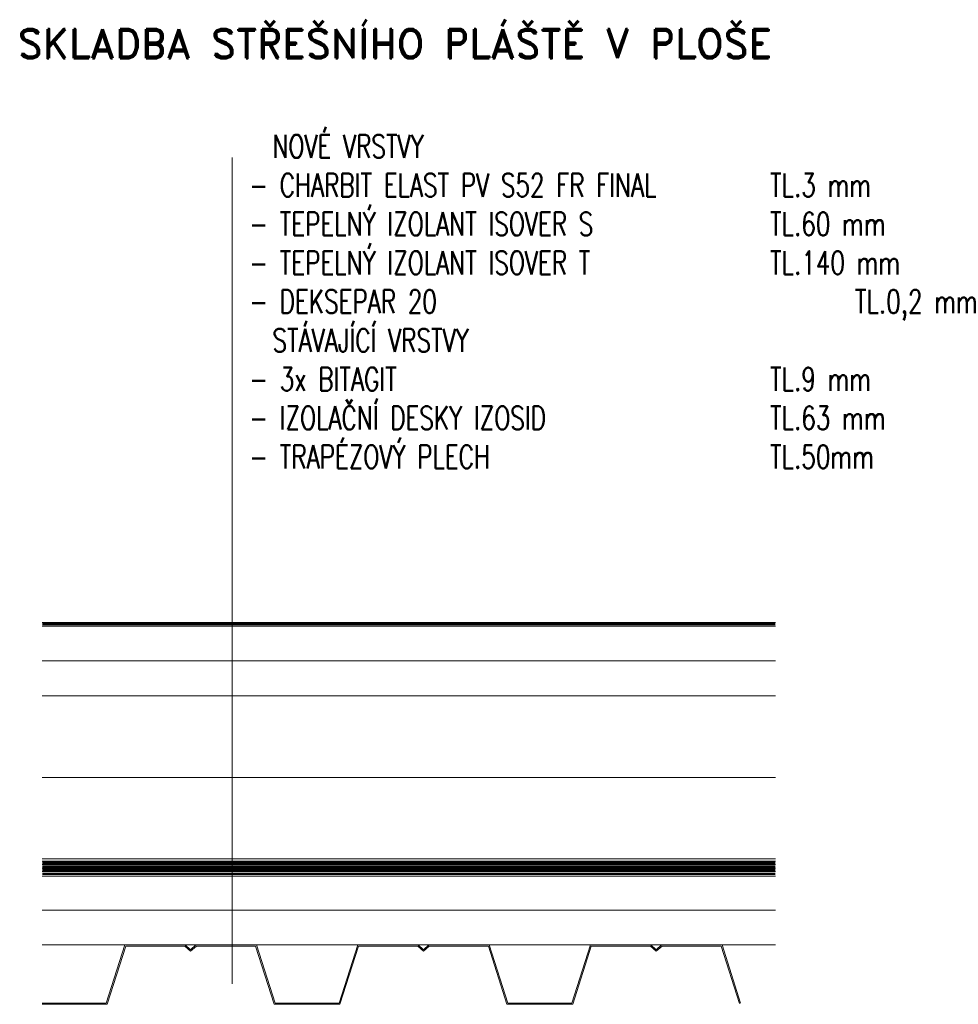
# Model space of a CAD drawing. Header units: millimetres. Extents: x -485339 to 350584, y -1189934 to 0.
# Tile 16 of 178: x -158135 to -157329, y -1115815 to -1114969. Entities that reach past the tile are written whole.
import ezdxf

# ---------------------------------------------------------------- set-up
doc = ezdxf.new("R2010")
doc.units = ezdxf.units.MM
doc.header["$LTSCALE"] = 10
doc.linetypes.add('ČÁRKOVANÁ', pattern=[19.05, 12.7, -6.35])
doc.linetypes.add('ČÁRKOVANÁ2', pattern=[9.525, 6.35, -3.175])
for name, color, linetype, lineweight in [('N_popis', 10, 'Continuous', 18), ('N_čáry_plné', 10, 'Continuous', 18), ('N_čáry_pod', 10, 'ČÁRKOVANÁ', 18), ('St_popis', 250, 'Continuous', 18), ('St_čáry_plné', 250, 'Continuous', 18), ('St_čáry_pod', 250, 'ČÁRKOVANÁ2', 18)]:
    doc.layers.add(name, color=color, linetype=linetype, lineweight=lineweight)
doc.styles.add('Andy', font='arial.ttf')
doc.styles.add('ROMANS', font='romans.shx', dxfattribs={"width": 0.8})
doc.linetypes.add('IZOLACE', pattern='A,0.0001,-0.1,[134,ltypeshp.shx,S=0.1,R=0,X=-0.1,Y=0],-0.2,[134,ltypeshp.shx,S=0.1,R=180,X=0.1,Y=0],-0.1', length=0.4001)
doc.linetypes.add('ZIGZAG', pattern='A,0.00254,-5.08,[131,ltypeshp.shx,S=5.08,R=0,X=-5.08,Y=0],-10.16,[131,ltypeshp.shx,S=5.08,R=180,X=5.08,Y=0],-5.08', length=20.32254)

msp = doc.modelspace()

# ---------------------------------------------------------------- linework, layer by layer
at = {"layer": 'N_čáry_plné'}
for points in [[(-157952.46, -1115087.08), (-157952.46, -1115796.91)], [(-158115.71, -1115486.62), (-157485.87, -1115486.62)], [(-158115.71, -1115489.62), (-157485.87, -1115489.62)], [(-158115.71, -1115549.62), (-157485.87, -1115549.62)], [(-158115.71, -1115689.62), (-157485.87, -1115689.62)]]:
    msp.add_lwpolyline(points, dxfattribs=at)
at = {"layer": 'N_čáry_plné', "linetype": 'IZOLACE', "ltscale": 6}
msp.add_lwpolyline([(-158115.71, -1115519.62), (-157485.87, -1115519.62)], dxfattribs=at)
at = {"layer": 'N_čáry_plné', "linetype": 'IZOLACE', "ltscale": 14}
msp.add_lwpolyline([(-158115.71, -1115619.62), (-157485.87, -1115619.62)], dxfattribs=at)
at = {"layer": 'N_čáry_pod', "ltscale": 0.5, "const_width": 2}
msp.add_lwpolyline([(-158115.71, -1115488.12), (-157485.87, -1115488.12)], dxfattribs=at)
at = {"layer": 'St_čáry_plné'}
for points in [[(-158115.71, -1115691.62), (-157485.87, -1115691.62)], [(-158115.71, -1115694.62), (-157485.87, -1115694.62)], [(-158115.71, -1115697.62), (-157485.87, -1115697.62)], [(-158115.71, -1115700.62), (-157485.87, -1115700.62)], [(-158115.71, -1115704.62), (-157485.87, -1115704.62)], [(-158115.71, -1115813.62), (-158060.71, -1115813.62), (-158044.71, -1115763.62), (-157992.77, -1115763.62), (-157988.21, -1115767.74), (-157983.64, -1115763.62), (-157931.71, -1115763.62), (-157915.71, -1115813.62), (-157860.71, -1115813.62), (-157844.71, -1115763.62), (-157792.77, -1115763.62), (-157788.21, -1115767.74), (-157783.64, -1115763.62), (-157731.71, -1115763.62), (-157715.71, -1115813.62), (-157660.71, -1115813.62), (-157644.71, -1115763.62), (-157592.77, -1115763.62), (-157588.21, -1115767.74), (-157583.64, -1115763.62), (-157531.71, -1115763.62), (-157515.71, -1115813.62)], [(-158115.71, -1115763.62), (-157485.87, -1115763.62)], [(-158115.71, -1115814.62), (-158059.98, -1115814.62), (-158043.98, -1115764.62), (-157993.16, -1115764.62), (-157988.21, -1115769.09), (-157983.25, -1115764.62), (-157932.44, -1115764.62), (-157916.44, -1115814.62), (-157859.98, -1115814.62), (-157843.98, -1115764.62), (-157793.16, -1115764.62), (-157788.21, -1115769.09), (-157783.25, -1115764.62), (-157732.44, -1115764.62), (-157716.44, -1115814.62), (-157659.98, -1115814.62), (-157643.98, -1115764.62), (-157593.16, -1115764.62), (-157588.21, -1115769.09), (-157583.25, -1115764.62), (-157532.44, -1115764.62), (-157516.66, -1115813.92)]]:
    msp.add_lwpolyline(points, dxfattribs=at)
at = {"layer": 'St_čáry_plné', "linetype": 'ZIGZAG', "ltscale": 0.5}
msp.add_lwpolyline([(-158115.71, -1115733.62), (-157485.87, -1115733.62)], dxfattribs=at)
at = {"layer": 'St_čáry_pod', "ltscale": 0.5, "const_width": 2}
for points in [[(-158115.71, -1115693.12), (-157485.87, -1115693.12)], [(-158115.71, -1115699.12), (-157485.87, -1115699.12)]]:
    msp.add_lwpolyline(points, dxfattribs=at)
at = {"layer": 'St_čáry_pod', "const_width": 2}
for points in [[(-158115.71, -1115696.12), (-157485.87, -1115696.12)], [(-158115.71, -1115702.62), (-157485.87, -1115702.62)]]:
    msp.add_lwpolyline(points, dxfattribs=at)

# ---------------------------------------------------------------- texts
at = {"layer": 'N_popis', "insert": (-157938.16, -1115067.41), "char_height": 20, "width": 17412.8817, "attachment_point": 1, "style": 'ROMANS'}
msp.add_mtext('  NOVÉ VRSTVY\\P- CHARBIT ELAST PV S52 FR FINAL^I^I TL.3 mm\\P- TEPELNÝ IZOLANT ISOVER S   ^I^I TL.60 mm\\P- TEPELNÝ IZOLANT ISOVER T   ^I^I TL.140 mm\\P- DEKSEPAR 20  ^I^I^I^I ^I TL.0,2 mm\\P{\\C0;  STÁVAJÍCÍ VRSTVY\\P- 3x BITAGIT^I^I^I^I^I TL.9 mm\\P- IZOLAČNÍ DESKY IZOSID ^I^I^I TL.63 mm\\P- TRAPÉZOVÝ PLECH ^I^I^I^I TL.50mm}', dxfattribs=at)
at = {"layer": 'St_popis', "insert": (-158136.71, -1114976.69), "char_height": 25, "attachment_point": 1, "style": 'Andy'}
msp.add_mtext('{\\Fromand|c0;SKLADBA STŘEŠNÍHO PLÁŠTĚ V PLOŠE}', dxfattribs=at)

doc.saveas('drawing.dxf')
